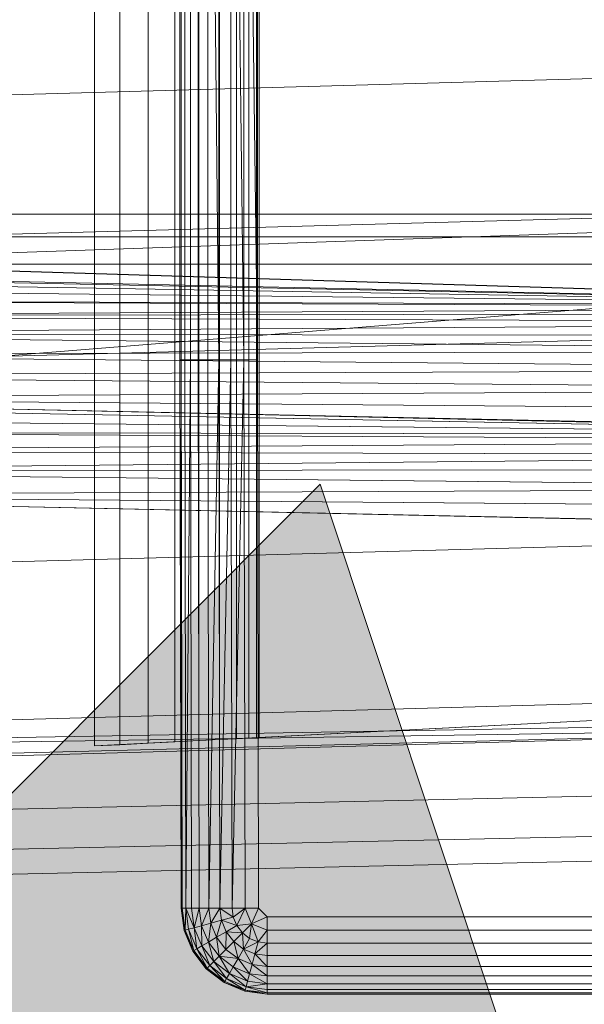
# Model space of a CAD drawing. Header units: metres. Extents: x 391.1 to 427.5, y 12.8 to 28.4.
# Tile 121 of 234: x 406.9845 to 407.0807, y 26.251 to 26.4187. Entities that reach past the tile are written whole.
import ezdxf

# ---------------------------------------------------------------- set-up
doc = ezdxf.new("R2010")
doc.units = ezdxf.units.M
doc.layers.add('A-DETL-____-MBND', color=7, linetype='Continuous', lineweight=18)
doc.layers.add('A-DETL-GENF-OTLN', color=7, linetype='Continuous', lineweight=18)

# ---------------------------------------------------------------- blocks, each defined once
blk = doc.blocks.new('Family - Inodor PA-152140-03_ENLLUMENAT_P0A')
at = {"layer": 'A-DETL-____-MBND', "color": 253, "true_color": 0xaaaaaa}
for p, q in [((0.56258, 0.01465), (0.56258, 0.38826)), ((0.56258, 0.01465), (0.56258, 0.38826)), ((0.54781, 0.3624), (0.54781, 0.04228)), ((0.55211, 0.04249), (0.55211, 0.36218)), ((0.55695, 0.04274), (0.55695, 0.36194)), ((0.56149, 0.04297), (0.56149, 0.36171)), ((0.5656, 0.04318), (0.56559, 0.3615)), ((0.56914, 0.04336), (0.56914, 0.36132)), ((0.57201, 0.04351), (0.57201, 0.36117)), ((0.57413, 0.04361), (0.57413, 0.36106)), ((0.57542, 0.04368), (0.57542, 0.361)), ((0.57586, 0.0437), (0.57586, 0.36098)), ((0.56238, 0.10805), (0.56238, 0.29485)), ((0.56238, 0.29485), (0.56238, 0.10805)), ((0.56258, 0.29485), (0.56258, 0.10805)), ((0.56258, 0.29485), (0.56258, 0.10805)), ((0.56258, 0.29485), (0.56258, 0.10805)), ((0.56318, 0.29485), (0.56318, 0.10805)), ((0.56318, 0.29485), (0.56318, 0.10805)), ((0.56318, 0.29485), (0.56318, 0.10805)), ((0.56415, 0.29485), (0.56415, 0.10805)), ((0.56415, 0.29485), (0.56415, 0.10805)), ((0.56415, 0.29485), (0.56415, 0.10805)), ((0.56547, 0.29485), (0.56547, 0.10805)), ((0.56547, 0.29485), (0.56547, 0.10805)), ((0.56547, 0.29485), (0.56547, 0.10805)), ((0.5671, 0.29485), (0.5671, 0.10805)), ((0.56898, 0.10805), (0.5671, 0.29485)), ((0.5671, 0.29485), (0.5671, 0.10805)), ((0.5671, 0.29485), (0.56898, 0.10805)), ((0.5671, 0.29485), (0.5671, 0.10805)), ((0.56898, 0.29485), (0.56898, 0.10805)), ((0.56898, 0.29485), (0.56898, 0.10805)), ((0.56898, 0.29485), (0.56898, 0.10805)), ((0.57106, 0.29485), (0.57106, 0.10805)), ((0.57328, 0.10805), (0.57106, 0.29485)), ((0.57106, 0.29485), (0.57106, 0.10805)), ((0.57106, 0.29485), (0.57328, 0.10805)), ((0.57106, 0.29485), (0.57106, 0.10805)), ((0.57328, 0.29485), (0.57328, 0.10805)), ((0.57556, 0.10805), (0.57328, 0.29485)), ((0.57328, 0.29485), (0.57328, 0.10805)), ((0.57328, 0.29485), (0.57556, 0.10805)), ((0.57328, 0.29485), (0.57328, 0.10805)), ((0.57556, 0.29485), (0.57556, 0.10805)), ((0.57556, 0.29485), (0.57556, 0.10805)), ((0.57556, 0.29485), (0.57556, 0.10805)), ((0.7262, 0.15852), (0.21652, 0.14444)), ((0.7262, 0.13475), (0.21652, 0.12067)), ((0.2042, 0.1334), (0.7256, 0.11726)), ((0.7262, 0.11723), (0.2042, 0.1334)), ((0.2042, 0.1334), (0.7256, 0.11726)), ((0.21593, 0.13288), (0.7256, 0.11726)), ((0.21593, 0.13288), (0.7256, 0.11726)), ((0.72561, 0.13288), (0.44571, 0.13288)), ((0.72561, 0.13288), (0.44571, 0.13288)), ((0.72561, 0.13288), (0.44571, 0.13288)), ((0.72561, 0.13288), (0.44571, 0.12326)), ((0.72561, 0.13288), (0.44571, 0.13288)), ((0.72561, 0.13288), (0.44571, 0.12326)), ((0.72561, 0.12899), (0.44571, 0.12899)), ((0.72561, 0.12899), (0.44571, 0.12899)), ((0.72561, 0.12431), (0.44571, 0.12431)), ((0.72561, 0.12431), (0.44571, 0.12431)), ((0.72561, 0.12431), (0.44572, 0.10165)), ((0.72561, 0.12431), (0.44572, 0.10165)), ((0.7256, 0.11726), (0.44571, 0.12326)), ((0.44571, 0.12326), (0.7256, 0.11726)), ((0.7256, 0.11726), (0.44571, 0.12326)), ((0.44571, 0.12326), (0.7256, 0.11726)), ((0.7256, 0.11726), (0.44571, 0.12295)), ((0.44571, 0.12295), (0.7256, 0.11726)), ((0.7256, 0.11726), (0.44571, 0.12197)), ((0.44571, 0.12197), (0.7256, 0.11726)), ((0.7256, 0.11726), (0.44571, 0.12037)), ((0.44571, 0.12037), (0.7256, 0.11726)), ((0.7256, 0.11726), (0.44571, 0.11819)), ((0.44571, 0.11819), (0.7256, 0.11726)), ((0.44571, 0.11819), (0.7256, 0.11694)), ((0.44571, 0.11819), (0.7256, 0.11694)), ((0.7256, 0.11694), (0.44571, 0.11552)), ((0.7256, 0.11694), (0.44571, 0.11552)), ((0.7256, 0.11596), (0.44571, 0.11552)), ((0.7256, 0.11596), (0.44571, 0.11552)), ((0.7256, 0.11436), (0.44571, 0.11552)), ((0.44571, 0.11552), (0.7256, 0.11436)), ((0.7256, 0.11436), (0.44571, 0.11242)), ((0.7256, 0.11436), (0.44571, 0.11242)), ((0.7262, 0.11399), (0.21652, 0.09991)), ((0.7256, 0.11219), (0.44571, 0.11242)), ((0.44571, 0.11242), (0.7256, 0.11219)), ((0.44571, 0.11242), (0.7256, 0.10951)), ((0.44571, 0.11242), (0.7256, 0.10951)), ((0.7256, 0.10951), (0.44571, 0.10898)), ((0.7256, 0.10951), (0.44571, 0.10898)), ((0.7256, 0.10641), (0.44571, 0.10898)), ((0.44571, 0.10898), (0.7256, 0.10641)), ((0.56258, 0.10805), (0.56238, 0.10805)), ((0.56258, 0.01465), (0.56238, 0.10805)), ((0.56258, 0.10805), (0.56238, 0.10805)), ((0.56258, 0.10805), (0.56238, 0.10805)), ((0.56258, 0.01465), (0.56238, 0.10805)), ((0.56318, 0.10805), (0.56258, 0.10805)), ((0.56278, 0.01465), (0.56258, 0.10805)), ((0.56318, 0.10805), (0.56258, 0.10805)), ((0.56318, 0.10805), (0.56258, 0.10805)), ((0.56278, 0.01465), (0.56258, 0.10805)), ((0.56258, 0.10805), (0.56258, 0.01465)), ((0.56258, 0.10805), (0.56278, 0.01465)), ((0.56258, 0.10805), (0.56258, 0.01465)), ((0.56415, 0.10805), (0.56318, 0.10805)), ((0.56338, 0.01465), (0.56318, 0.10805)), ((0.56415, 0.10805), (0.56318, 0.10805)), ((0.56415, 0.10805), (0.56318, 0.10805)), ((0.56338, 0.01465), (0.56318, 0.10805)), ((0.56318, 0.10805), (0.56338, 0.01465)), ((0.56415, 0.10805), (0.56338, 0.01465)), ((0.56415, 0.10805), (0.56338, 0.01465)), ((0.56547, 0.10805), (0.56415, 0.10805)), ((0.56435, 0.01465), (0.56415, 0.10805)), ((0.56547, 0.10805), (0.56415, 0.10805)), ((0.56547, 0.10805), (0.56415, 0.10805)), ((0.56435, 0.01465), (0.56415, 0.10805)), ((0.56415, 0.10805), (0.56435, 0.01465)), ((0.56567, 0.01465), (0.56547, 0.10805)), ((0.5671, 0.10805), (0.56547, 0.10805)), ((0.5671, 0.10805), (0.56547, 0.10805)), ((0.56567, 0.01465), (0.56547, 0.10805)), ((0.56547, 0.10805), (0.56567, 0.01465)), ((0.5673, 0.01465), (0.5671, 0.10805)), ((0.56898, 0.10805), (0.5671, 0.10805)), ((0.56898, 0.10805), (0.5671, 0.10805)), ((0.5673, 0.01465), (0.5671, 0.10805)), ((0.5671, 0.10805), (0.5673, 0.01465)), ((0.56898, 0.10805), (0.5673, 0.01465)), ((0.56898, 0.10805), (0.5673, 0.01465)), ((0.56918, 0.01465), (0.56898, 0.10805)), ((0.57106, 0.10805), (0.56898, 0.10805)), ((0.57106, 0.10805), (0.56898, 0.10805)), ((0.56918, 0.01465), (0.56898, 0.10805)), ((0.56898, 0.10805), (0.56918, 0.01465)), ((0.57106, 0.10805), (0.56918, 0.01465)), ((0.57106, 0.10805), (0.56918, 0.01465)), ((0.57126, 0.01465), (0.57106, 0.10805)), ((0.57328, 0.10805), (0.57106, 0.10805)), ((0.57328, 0.10805), (0.57106, 0.10805)), ((0.57126, 0.01465), (0.57106, 0.10805)), ((0.57106, 0.10805), (0.57126, 0.01465)), ((0.57328, 0.10805), (0.57126, 0.01465)), ((0.57328, 0.10805), (0.57126, 0.01465)), ((0.57348, 0.01465), (0.57328, 0.10805)), ((0.57556, 0.10805), (0.57328, 0.10805)), ((0.57556, 0.10805), (0.57328, 0.10805)), ((0.57348, 0.01465), (0.57328, 0.10805)), ((0.57328, 0.10805), (0.57348, 0.01465)), ((0.57556, 0.10805), (0.57576, 0.01465)), ((0.57556, 0.10805), (0.57576, 0.01465)), ((0.57556, 0.10805), (0.57576, 0.01465)), ((0.7256, 0.10641), (0.44571, 0.10533)), ((0.7256, 0.10641), (0.44571, 0.10533)), ((0.7256, 0.10298), (0.44571, 0.10533)), ((0.44571, 0.10533), (0.7256, 0.10298)), ((0.7256, 0.10298), (0.44571, 0.10156)), ((0.7256, 0.10298), (0.44571, 0.10156)), ((0.72555, 0.09531), (0.44566, 0.10065)), ((0.44566, 0.10065), (0.72555, 0.09531)), ((0.7256, 0.09932), (0.44571, 0.10156)), ((0.44571, 0.10156), (0.7256, 0.09932)), ((0.44571, 0.10156), (0.7256, 0.09555)), ((0.7262, 0.09542), (0.44571, 0.10156)), ((0.44571, 0.10156), (0.7256, 0.09555)), ((0.72555, 0.09531), (0.44572, 0.10165)), ((0.44572, 0.10165), (0.72555, 0.09531)), ((0.72555, 0.09531), (0.44566, 0.0982)), ((0.44566, 0.0982), (0.72555, 0.09531)), ((0.72555, 0.09531), (0.44566, 0.09576)), ((0.44566, 0.09576), (0.72555, 0.09531)), ((0.44566, 0.09576), (0.72555, 0.09431)), ((0.44566, 0.09576), (0.72555, 0.09431)), ((0.72555, 0.09431), (0.44566, 0.09248)), ((0.72555, 0.09431), (0.44566, 0.09248)), ((0.72555, 0.09185), (0.44566, 0.09248)), ((0.44566, 0.09248), (0.72555, 0.09185)), ((0.72555, 0.09185), (0.44566, 0.08906)), ((0.72555, 0.09185), (0.44566, 0.08906)), ((0.72555, 0.08942), (0.44566, 0.08906)), ((0.72555, 0.08942), (0.44566, 0.08906)), ((0.72555, 0.08614), (0.44566, 0.08906)), ((0.44566, 0.08906), (0.72555, 0.08614)), ((0.72555, 0.08614), (0.44566, 0.08497)), ((0.72555, 0.08614), (0.44566, 0.08497)), ((0.72555, 0.08272), (0.44566, 0.08497)), ((0.44566, 0.08497), (0.72555, 0.08272)), ((0.44566, 0.08497), (0.72555, 0.07896)), ((0.7262, 0.07882), (0.44566, 0.08497)), ((0.44566, 0.08497), (0.72555, 0.07896)), ((0.7262, 0.07896), (0.21652, 0.06488)), ((0.7262, 0.05207), (0.21652, 0.03799)), ((0.71226, 0.05064), (0.54781, 0.04228)), ((0.57586, 0.0437), (0.71226, 0.05064)), ((0.7262, 0.04712), (0.21652, 0.03799)), ((0.7262, 0.04594), (0.21652, 0.03799)), ((0.7262, 0.04594), (0.21652, 0.03305)), ((0.7262, 0.04594), (0.21652, 0.03186)), ((0.57201, 0.04351), (0.57413, 0.04361)), ((0.57413, 0.04361), (0.57542, 0.04368)), ((0.57542, 0.04368), (0.57586, 0.0437)), ((0.54781, 0.04228), (0.55211, 0.04249)), ((0.55211, 0.04249), (0.55695, 0.04274)), ((0.55695, 0.04274), (0.56149, 0.04297)), ((0.56149, 0.04297), (0.5656, 0.04318)), ((0.5656, 0.04318), (0.56914, 0.04336)), ((0.56914, 0.04336), (0.57201, 0.04351)), ((0.40749, 0.0287), (0.72691, 0.03582)), ((0.40749, 0.0287), (0.72691, 0.03582)), ((0.40776, 0.02187), (0.72725, 0.02899)), ((0.40776, 0.02187), (0.72725, 0.02899)), ((0.40793, 0.01764), (0.72747, 0.02477)), ((0.40793, 0.01764), (0.72747, 0.02477)), ((0.56278, 0.01465), (0.56258, 0.01465)), ((0.56308, 0.01086), (0.56258, 0.01465)), ((0.56308, 0.01086), (0.56258, 0.01465)), ((0.56308, 0.01086), (0.56258, 0.01465)), ((0.56278, 0.01465), (0.56258, 0.01465)), ((0.56278, 0.01465), (0.56258, 0.01465)), ((0.56308, 0.01086), (0.56258, 0.01465)), ((0.56338, 0.01465), (0.56278, 0.01465)), ((0.56328, 0.01091), (0.56278, 0.01465)), ((0.56278, 0.01465), (0.56338, 0.01465)), ((0.56338, 0.01465), (0.56278, 0.01465)), ((0.56328, 0.01091), (0.56278, 0.01465)), ((0.56278, 0.01465), (0.56308, 0.01086)), ((0.56278, 0.01465), (0.56328, 0.01091)), ((0.56278, 0.01465), (0.56308, 0.01086)), ((0.56338, 0.01465), (0.56328, 0.01091)), ((0.56338, 0.01465), (0.56328, 0.01091)), ((0.56435, 0.01465), (0.56338, 0.01465)), ((0.56385, 0.01106), (0.56338, 0.01465)), ((0.56435, 0.01465), (0.56338, 0.01465)), ((0.56435, 0.01465), (0.56338, 0.01465)), ((0.56479, 0.01132), (0.56338, 0.01465)), ((0.56338, 0.01465), (0.56479, 0.01132)), ((0.56338, 0.01465), (0.56385, 0.01106)), ((0.56338, 0.01465), (0.56385, 0.01106)), ((0.56567, 0.01465), (0.56435, 0.01465)), ((0.56479, 0.01132), (0.56435, 0.01465)), ((0.56435, 0.01465), (0.56567, 0.01465)), ((0.56567, 0.01465), (0.56435, 0.01465)), ((0.56479, 0.01132), (0.56435, 0.01465)), ((0.56435, 0.01465), (0.56479, 0.01132)), ((0.56567, 0.01465), (0.56479, 0.01132)), ((0.56567, 0.01465), (0.56479, 0.01132)), ((0.5673, 0.01465), (0.56567, 0.01465)), ((0.56607, 0.01166), (0.56567, 0.01465)), ((0.56567, 0.01465), (0.5673, 0.01465)), ((0.5673, 0.01465), (0.56567, 0.01465)), ((0.56607, 0.01166), (0.56567, 0.01465)), ((0.56567, 0.01465), (0.56607, 0.01166)), ((0.5673, 0.01465), (0.56607, 0.01166)), ((0.5673, 0.01465), (0.56607, 0.01166)), ((0.56918, 0.01465), (0.5673, 0.01465)), ((0.56764, 0.01208), (0.5673, 0.01465)), ((0.56918, 0.01465), (0.5673, 0.01465)), ((0.56918, 0.01465), (0.5673, 0.01465)), ((0.56764, 0.01208), (0.5673, 0.01465)), ((0.5673, 0.01465), (0.56764, 0.01208)), ((0.56918, 0.01465), (0.56764, 0.01208)), ((0.56918, 0.01465), (0.56764, 0.01208)), ((0.57126, 0.01465), (0.56918, 0.01465)), ((0.56946, 0.01257), (0.56918, 0.01465)), ((0.57126, 0.01465), (0.56918, 0.01465)), ((0.57126, 0.01465), (0.56918, 0.01465)), ((0.57147, 0.01311), (0.56918, 0.01465)), ((0.56918, 0.01465), (0.57147, 0.01311)), ((0.56918, 0.01465), (0.56946, 0.01257)), ((0.56918, 0.01465), (0.56946, 0.01257)), ((0.57348, 0.01465), (0.57126, 0.01465)), ((0.57147, 0.01311), (0.57126, 0.01465)), ((0.57348, 0.01465), (0.57126, 0.01465)), ((0.57126, 0.01465), (0.57147, 0.01311)), ((0.57126, 0.01465), (0.57348, 0.01465)), ((0.57126, 0.01465), (0.57147, 0.01311)), ((0.57348, 0.01465), (0.57147, 0.01311)), ((0.57348, 0.01465), (0.57147, 0.01311)), ((0.57348, 0.01465), (0.57147, 0.01311)), ((0.57348, 0.01465), (0.57206, 0.01167)), ((0.57348, 0.01465), (0.57206, 0.01167)), ((0.57576, 0.01465), (0.57348, 0.01465)), ((0.57458, 0.012), (0.57348, 0.01465)), ((0.57348, 0.01465), (0.57576, 0.01465)), ((0.57348, 0.01465), (0.57458, 0.012)), ((0.57576, 0.01465), (0.57458, 0.012)), ((0.57576, 0.01465), (0.57458, 0.012)), ((0.57723, 0.01318), (0.57576, 0.01465)), ((0.57576, 0.01465), (0.57723, 0.01318)), ((0.57576, 0.01465), (0.57723, 0.01318)), ((0.56764, 0.01208), (0.56607, 0.01166)), ((0.56764, 0.01208), (0.56607, 0.01166)), ((0.56764, 0.01208), (0.56607, 0.01166)), ((0.56764, 0.01208), (0.56722, 0.00887)), ((0.56764, 0.01208), (0.56722, 0.00887)), ((0.56946, 0.01257), (0.56764, 0.01208)), ((0.56946, 0.01257), (0.56764, 0.01208)), ((0.56946, 0.01257), (0.56764, 0.01208)), ((0.56863, 0.00968), (0.56764, 0.01208)), ((0.56863, 0.00968), (0.56764, 0.01208)), ((0.56764, 0.01208), (0.56863, 0.00968)), ((0.56946, 0.01257), (0.56863, 0.00968)), ((0.56946, 0.01257), (0.56863, 0.00968)), ((0.57147, 0.01311), (0.56946, 0.01257)), ((0.57147, 0.01311), (0.56946, 0.01257)), ((0.57147, 0.01311), (0.56946, 0.01257)), ((0.57026, 0.01062), (0.56946, 0.01257)), ((0.57206, 0.01167), (0.56946, 0.01257)), ((0.56946, 0.01257), (0.57206, 0.01167)), ((0.56946, 0.01257), (0.57026, 0.01062)), ((0.56946, 0.01257), (0.57026, 0.01062)), ((0.57206, 0.01167), (0.57147, 0.01311)), ((0.57206, 0.01167), (0.57147, 0.01311)), ((0.57147, 0.01311), (0.57206, 0.01167)), ((0.57458, 0.012), (0.57206, 0.01167)), ((0.57458, 0.012), (0.57206, 0.01167)), ((0.57458, 0.012), (0.57206, 0.01167)), ((0.57458, 0.012), (0.57301, 0.01043)), ((0.57458, 0.012), (0.57301, 0.01043)), ((0.57458, 0.012), (0.57301, 0.01043)), ((0.57458, 0.012), (0.57425, 0.00948)), ((0.57458, 0.012), (0.57425, 0.00948)), ((0.57458, 0.012), (0.57425, 0.00948)), ((0.57723, 0.01318), (0.57458, 0.012)), ((0.57723, 0.01318), (0.57458, 0.012)), ((0.57723, 0.0109), (0.57458, 0.012)), ((0.57458, 0.012), (0.57723, 0.0109)), ((0.57458, 0.012), (0.57569, 0.00888)), ((0.57458, 0.012), (0.57569, 0.00888)), ((0.71226, 0.01318), (0.57723, 0.01318)), ((0.57723, 0.01318), (0.57723, 0.0109)), ((0.71226, 0.01318), (0.57723, 0.01318)), ((0.71226, 0.01318), (0.57723, 0.01318)), ((0.57723, 0.01318), (0.57723, 0.0109)), ((0.56328, 0.01091), (0.56308, 0.01086)), ((0.56328, 0.01091), (0.56308, 0.01086)), ((0.56328, 0.01091), (0.56308, 0.01086)), ((0.56455, 0.00733), (0.56308, 0.01086)), ((0.56455, 0.00733), (0.56308, 0.01086)), ((0.56455, 0.00733), (0.56308, 0.01086)), ((0.56455, 0.00733), (0.56308, 0.01086)), ((0.56385, 0.01106), (0.56328, 0.01091)), ((0.56385, 0.01106), (0.56328, 0.01091)), ((0.56385, 0.01106), (0.56328, 0.01091)), ((0.56472, 0.00743), (0.56328, 0.01091)), ((0.56472, 0.00743), (0.56328, 0.01091)), ((0.56328, 0.01091), (0.56455, 0.00733)), ((0.56328, 0.01091), (0.56472, 0.00743)), ((0.56328, 0.01091), (0.56455, 0.00733)), ((0.56479, 0.01132), (0.56385, 0.01106)), ((0.56479, 0.01132), (0.56385, 0.01106)), ((0.56479, 0.01132), (0.56385, 0.01106)), ((0.56524, 0.00772), (0.56385, 0.01106)), ((0.56524, 0.00772), (0.56385, 0.01106)), ((0.56385, 0.01106), (0.56472, 0.00743)), ((0.56385, 0.01106), (0.56524, 0.00772)), ((0.56385, 0.01106), (0.56472, 0.00743)), ((0.56607, 0.01166), (0.56479, 0.01132)), ((0.56607, 0.01166), (0.56479, 0.01132)), ((0.56607, 0.01166), (0.56479, 0.01132)), ((0.56608, 0.00821), (0.56479, 0.01132)), ((0.56608, 0.00821), (0.56479, 0.01132)), ((0.56479, 0.01132), (0.56524, 0.00772)), ((0.56479, 0.01132), (0.56608, 0.00821)), ((0.56479, 0.01132), (0.56524, 0.00772)), ((0.56722, 0.00887), (0.56607, 0.01166)), ((0.56722, 0.00887), (0.56607, 0.01166)), ((0.56607, 0.01166), (0.56608, 0.00821)), ((0.56607, 0.01166), (0.56722, 0.00887)), ((0.56607, 0.01166), (0.56608, 0.00821)), ((0.57026, 0.01062), (0.56863, 0.00968)), ((0.57026, 0.01062), (0.56863, 0.00968)), ((0.57026, 0.01062), (0.56863, 0.00968)), ((0.57026, 0.01062), (0.57021, 0.00763)), ((0.57026, 0.01062), (0.57021, 0.00763)), ((0.57206, 0.01167), (0.57026, 0.01062)), ((0.57206, 0.01167), (0.57026, 0.01062)), ((0.57206, 0.01167), (0.57026, 0.01062)), ((0.57154, 0.00896), (0.57026, 0.01062)), ((0.57301, 0.01043), (0.57026, 0.01062)), ((0.57026, 0.01062), (0.57301, 0.01043)), ((0.57026, 0.01062), (0.57154, 0.00896)), ((0.57026, 0.01062), (0.57154, 0.00896)), ((0.57301, 0.01043), (0.57154, 0.00896)), ((0.57301, 0.01043), (0.57154, 0.00896)), ((0.57301, 0.01043), (0.57154, 0.00896)), ((0.57301, 0.01043), (0.57206, 0.01167)), ((0.57301, 0.01043), (0.57206, 0.01167)), ((0.57206, 0.01167), (0.57301, 0.01043)), ((0.57425, 0.00948), (0.57301, 0.01043)), ((0.57425, 0.00948), (0.57301, 0.01043)), ((0.57301, 0.01043), (0.57425, 0.00948)), ((0.57301, 0.01043), (0.57321, 0.00768)), ((0.57301, 0.01043), (0.57321, 0.00768)), ((0.57723, 0.0109), (0.57569, 0.00888)), ((0.57723, 0.0109), (0.57569, 0.00888)), ((0.57723, 0.0109), (0.57569, 0.00888)), ((0.71226, 0.0109), (0.57723, 0.0109)), ((0.57723, 0.0109), (0.57723, 0.00868)), ((0.71226, 0.0109), (0.57723, 0.0109)), ((0.57723, 0.0109), (0.57723, 0.00868)), ((0.71226, 0.0109), (0.57723, 0.0109)), ((0.57723, 0.0109), (0.57723, 0.00868)), ((0.56722, 0.00887), (0.56608, 0.00821)), ((0.56722, 0.00887), (0.56608, 0.00821)), ((0.56722, 0.00887), (0.56608, 0.00821)), ((0.56863, 0.00968), (0.56722, 0.00887)), ((0.56863, 0.00968), (0.56722, 0.00887)), ((0.56863, 0.00968), (0.56722, 0.00887)), ((0.56906, 0.00648), (0.56722, 0.00887)), ((0.56906, 0.00648), (0.56722, 0.00887)), ((0.56722, 0.00887), (0.56812, 0.00554)), ((0.56722, 0.00887), (0.56906, 0.00648)), ((0.56722, 0.00887), (0.56812, 0.00554)), ((0.57021, 0.00763), (0.56863, 0.00968)), ((0.57021, 0.00763), (0.56863, 0.00968)), ((0.56863, 0.00968), (0.56906, 0.00648)), ((0.56863, 0.00968), (0.57021, 0.00763)), ((0.56863, 0.00968), (0.56906, 0.00648)), ((0.57154, 0.00896), (0.57021, 0.00763)), ((0.57154, 0.00896), (0.57021, 0.00763)), ((0.57154, 0.00896), (0.57021, 0.00763)), ((0.57321, 0.00768), (0.57154, 0.00896)), ((0.57321, 0.00768), (0.57154, 0.00896)), ((0.57154, 0.00896), (0.57321, 0.00768)), ((0.57154, 0.00896), (0.57227, 0.00605)), ((0.57154, 0.00896), (0.57227, 0.00605)), ((0.57425, 0.00948), (0.57321, 0.00768)), ((0.57425, 0.00948), (0.57321, 0.00768)), ((0.57425, 0.00948), (0.57321, 0.00768)), ((0.57569, 0.00888), (0.57321, 0.00768)), ((0.57569, 0.00888), (0.57321, 0.00768)), ((0.57569, 0.00888), (0.57425, 0.00948)), ((0.57569, 0.00888), (0.57425, 0.00948)), ((0.57425, 0.00948), (0.57569, 0.00888)), ((0.57515, 0.00687), (0.57569, 0.00888)), ((0.57569, 0.00888), (0.57515, 0.00687)), ((0.57569, 0.00888), (0.57515, 0.00687)), ((0.57723, 0.00868), (0.57515, 0.00687)), ((0.57723, 0.00868), (0.57515, 0.00687)), ((0.57723, 0.00868), (0.57569, 0.00888)), ((0.57723, 0.00868), (0.57569, 0.00888)), ((0.57569, 0.00888), (0.57723, 0.00868)), ((0.71226, 0.00868), (0.57723, 0.00868)), ((0.57723, 0.00868), (0.57723, 0.0066)), ((0.71226, 0.00868), (0.57723, 0.00868)), ((0.71226, 0.00868), (0.57723, 0.00868)), ((0.57723, 0.00868), (0.57723, 0.0066)), ((0.57723, 0.00868), (0.57723, 0.0066)), ((0.56472, 0.00743), (0.56455, 0.00733)), ((0.56472, 0.00743), (0.56455, 0.00733)), ((0.56472, 0.00743), (0.56455, 0.00733)), ((0.56687, 0.00429), (0.56455, 0.00733)), ((0.56687, 0.00429), (0.56455, 0.00733)), ((0.56687, 0.00429), (0.56455, 0.00733)), ((0.56687, 0.00429), (0.56455, 0.00733)), ((0.56524, 0.00772), (0.56472, 0.00743)), ((0.56524, 0.00772), (0.56472, 0.00743)), ((0.56524, 0.00772), (0.56472, 0.00743)), ((0.56702, 0.00443), (0.56472, 0.00743)), ((0.56702, 0.00443), (0.56472, 0.00743)), ((0.56472, 0.00743), (0.56687, 0.00429)), ((0.56472, 0.00743), (0.56702, 0.00443)), ((0.56472, 0.00743), (0.56687, 0.00429)), ((0.56608, 0.00821), (0.56524, 0.00772)), ((0.56608, 0.00821), (0.56524, 0.00772)), ((0.56608, 0.00821), (0.56524, 0.00772)), ((0.56744, 0.00485), (0.56524, 0.00772)), ((0.56744, 0.00485), (0.56524, 0.00772)), ((0.56524, 0.00772), (0.56702, 0.00443)), ((0.56524, 0.00772), (0.56744, 0.00485)), ((0.56524, 0.00772), (0.56702, 0.00443)), ((0.56812, 0.00554), (0.56608, 0.00821)), ((0.56812, 0.00554), (0.56608, 0.00821)), ((0.56608, 0.00821), (0.56744, 0.00485)), ((0.56608, 0.00821), (0.56812, 0.00554)), ((0.56608, 0.00821), (0.56744, 0.00485)), ((0.57021, 0.00763), (0.56906, 0.00648)), ((0.57021, 0.00763), (0.56906, 0.00648)), ((0.57021, 0.00763), (0.56906, 0.00648)), ((0.57227, 0.00605), (0.57021, 0.00763)), ((0.57227, 0.00605), (0.57021, 0.00763)), ((0.57021, 0.00763), (0.57227, 0.00605)), ((0.57321, 0.00768), (0.57227, 0.00605)), ((0.57321, 0.00768), (0.57227, 0.00605)), ((0.57321, 0.00768), (0.57227, 0.00605)), ((0.57515, 0.00687), (0.57321, 0.00768)), ((0.57515, 0.00687), (0.57321, 0.00768)), ((0.57321, 0.00768), (0.57515, 0.00687)), ((0.57321, 0.00768), (0.57466, 0.00505)), ((0.57321, 0.00768), (0.57466, 0.00505)), ((0.57515, 0.00687), (0.57466, 0.00505)), ((0.57515, 0.00687), (0.57466, 0.00505)), ((0.57515, 0.00687), (0.57466, 0.00505)), ((0.57723, 0.0066), (0.57515, 0.00687)), ((0.57723, 0.0066), (0.57515, 0.00687)), ((0.57515, 0.00687), (0.57723, 0.0066)), ((0.57515, 0.00687), (0.57723, 0.00472)), ((0.57515, 0.00687), (0.57723, 0.00472)), ((0.56812, 0.00554), (0.56744, 0.00485)), ((0.56812, 0.00554), (0.56744, 0.00485)), ((0.56812, 0.00554), (0.56744, 0.00485)), ((0.56906, 0.00648), (0.56812, 0.00554)), ((0.56906, 0.00648), (0.56812, 0.00554)), ((0.56906, 0.00648), (0.56812, 0.00554)), ((0.57079, 0.0035), (0.56812, 0.00554)), ((0.57079, 0.0035), (0.56812, 0.00554)), ((0.56812, 0.00554), (0.57031, 0.00265)), ((0.56812, 0.00554), (0.57079, 0.0035)), ((0.56812, 0.00554), (0.57031, 0.00265)), ((0.57145, 0.00464), (0.56906, 0.00648)), ((0.57227, 0.00605), (0.56906, 0.00648)), ((0.56906, 0.00648), (0.57227, 0.00605)), ((0.56906, 0.00648), (0.57145, 0.00464)), ((0.56906, 0.00648), (0.57079, 0.0035)), ((0.56906, 0.00648), (0.57145, 0.00464)), ((0.56906, 0.00648), (0.57079, 0.0035)), ((0.57227, 0.00605), (0.57145, 0.00464)), ((0.57227, 0.00605), (0.57145, 0.00464)), ((0.57227, 0.00605), (0.57145, 0.00464)), ((0.57466, 0.00505), (0.57227, 0.00605)), ((0.57466, 0.00505), (0.57227, 0.00605)), ((0.57227, 0.00605), (0.57466, 0.00505)), ((0.57227, 0.00605), (0.57424, 0.00348)), ((0.57227, 0.00605), (0.57424, 0.00348)), ((0.57466, 0.00505), (0.57424, 0.00348)), ((0.57466, 0.00505), (0.57424, 0.00348)), ((0.57466, 0.00505), (0.57424, 0.00348)), ((0.57723, 0.00472), (0.57466, 0.00505)), ((0.57723, 0.00472), (0.57466, 0.00505)), ((0.57466, 0.00505), (0.57723, 0.00472)), ((0.57466, 0.00505), (0.57723, 0.00309)), ((0.57466, 0.00505), (0.57723, 0.00309)), ((0.71226, 0.0066), (0.57723, 0.0066)), ((0.57723, 0.0066), (0.57723, 0.00472)), ((0.71226, 0.0066), (0.57723, 0.0066)), ((0.57723, 0.0066), (0.57723, 0.00472)), ((0.71226, 0.0066), (0.57723, 0.0066)), ((0.57723, 0.0066), (0.57723, 0.00472)), ((0.56702, 0.00443), (0.56687, 0.00429)), ((0.56702, 0.00443), (0.56687, 0.00429)), ((0.56702, 0.00443), (0.56687, 0.00429)), ((0.56991, 0.00196), (0.56687, 0.00429)), ((0.56991, 0.00196), (0.56687, 0.00429)), ((0.56991, 0.00196), (0.56687, 0.00429)), ((0.57001, 0.00214), (0.56687, 0.00429)), ((0.56687, 0.00429), (0.57001, 0.00214)), ((0.56687, 0.00429), (0.56991, 0.00196)), ((0.56744, 0.00485), (0.56702, 0.00443)), ((0.56744, 0.00485), (0.56702, 0.00443)), ((0.56744, 0.00485), (0.56702, 0.00443)), ((0.57001, 0.00214), (0.56702, 0.00443)), ((0.57001, 0.00214), (0.56702, 0.00443)), ((0.56702, 0.00443), (0.57001, 0.00214)), ((0.57031, 0.00265), (0.56744, 0.00485)), ((0.57031, 0.00265), (0.56744, 0.00485)), ((0.56744, 0.00485), (0.57001, 0.00214)), ((0.56744, 0.00485), (0.57031, 0.00265)), ((0.56744, 0.00485), (0.57001, 0.00214)), ((0.57079, 0.0035), (0.57031, 0.00265)), ((0.57079, 0.0035), (0.57031, 0.00265)), ((0.57079, 0.0035), (0.57031, 0.00265)), ((0.57145, 0.00464), (0.57079, 0.0035)), ((0.57145, 0.00464), (0.57079, 0.0035)), ((0.57145, 0.00464), (0.57079, 0.0035)), ((0.5739, 0.00221), (0.57079, 0.0035)), ((0.5739, 0.00221), (0.57079, 0.0035)), ((0.57079, 0.0035), (0.57365, 0.00127)), ((0.57079, 0.0035), (0.5739, 0.00221)), ((0.57079, 0.0035), (0.57365, 0.00127)), ((0.57424, 0.00348), (0.57145, 0.00464)), ((0.57424, 0.00348), (0.57145, 0.00464)), ((0.57145, 0.00464), (0.5739, 0.00221)), ((0.57145, 0.00464), (0.57424, 0.00348)), ((0.57145, 0.00464), (0.5739, 0.00221)), ((0.57424, 0.00348), (0.5739, 0.00221)), ((0.57424, 0.00348), (0.5739, 0.00221)), ((0.57424, 0.00348), (0.5739, 0.00221)), ((0.57723, 0.00309), (0.57424, 0.00348)), ((0.57723, 0.00309), (0.57424, 0.00348)), ((0.57424, 0.00348), (0.57723, 0.00309)), ((0.57424, 0.00348), (0.57723, 0.00177)), ((0.57424, 0.00348), (0.57723, 0.00177)), ((0.71226, 0.00472), (0.57723, 0.00472)), ((0.57723, 0.00472), (0.57723, 0.00309)), ((0.71226, 0.00472), (0.57723, 0.00472)), ((0.57723, 0.00472), (0.57723, 0.00309)), ((0.71226, 0.00472), (0.57723, 0.00472)), ((0.57723, 0.00472), (0.57723, 0.00309)), ((0.57001, 0.00214), (0.56991, 0.00196)), ((0.57001, 0.00214), (0.56991, 0.00196)), ((0.57001, 0.00214), (0.56991, 0.00196)), ((0.57344, 0.0005), (0.56991, 0.00196)), ((0.57344, 0.0005), (0.56991, 0.00196)), ((0.57344, 0.0005), (0.56991, 0.00196)), ((0.57349, 0.00069), (0.56991, 0.00196)), ((0.56991, 0.00196), (0.57349, 0.00069)), ((0.56991, 0.00196), (0.57344, 0.0005)), ((0.57031, 0.00265), (0.57001, 0.00214)), ((0.57031, 0.00265), (0.57001, 0.00214)), ((0.57031, 0.00265), (0.57001, 0.00214)), ((0.57349, 0.00069), (0.57001, 0.00214)), ((0.57349, 0.00069), (0.57001, 0.00214)), ((0.57001, 0.00214), (0.57349, 0.00069)), ((0.57365, 0.00127), (0.57031, 0.00265)), ((0.57365, 0.00127), (0.57031, 0.00265)), ((0.57031, 0.00265), (0.57349, 0.00069)), ((0.57031, 0.00265), (0.57365, 0.00127)), ((0.57031, 0.00265), (0.57349, 0.00069)), ((0.5739, 0.00221), (0.57365, 0.00127)), ((0.5739, 0.00221), (0.57365, 0.00127)), ((0.5739, 0.00221), (0.57365, 0.00127)), ((0.57723, 0.00177), (0.57365, 0.00127)), ((0.57723, 0.00177), (0.57365, 0.00127)), ((0.57723, 0.00177), (0.5739, 0.00221)), ((0.57723, 0.00177), (0.5739, 0.00221)), ((0.5739, 0.00221), (0.57723, 0.00177)), ((0.71226, 0.00309), (0.57723, 0.00309)), ((0.57723, 0.00309), (0.57723, 0.00177)), ((0.71226, 0.00309), (0.57723, 0.00309)), ((0.57723, 0.00309), (0.57723, 0.00177)), ((0.71226, 0.00309), (0.57723, 0.00309)), ((0.57723, 0.00309), (0.57723, 0.00177)), ((0.71226, 0.00177), (0.57723, 0.00177)), ((0.57723, 0.00177), (0.57723, 0.0008)), ((0.71226, 0.00177), (0.57723, 0.00177)), ((0.71226, 0.00177), (0.57723, 0.00177)), ((0.57723, 0.00177), (0.57723, 0.0008)), ((0.57723, 0.00177), (0.57723, 0.0008)), ((0.57349, 0.00069), (0.57344, 0.0005)), ((0.57349, 0.00069), (0.57344, 0.0005)), ((0.57349, 0.00069), (0.57344, 0.0005)), ((0.57723, 0), (0.57344, 0.0005)), ((0.57723, 0), (0.57344, 0.0005)), ((0.57723, 0), (0.57344, 0.0005)), ((0.57723, 0), (0.57344, 0.0005)), ((0.57365, 0.00127), (0.57349, 0.00069)), ((0.57365, 0.00127), (0.57349, 0.00069)), ((0.57365, 0.00127), (0.57349, 0.00069)), ((0.57723, 0.0002), (0.57349, 0.00069)), ((0.57723, 0.0002), (0.57349, 0.00069)), ((0.57349, 0.00069), (0.57723, 0)), ((0.57349, 0.00069), (0.57723, 0.0002)), ((0.57349, 0.00069), (0.57723, 0)), ((0.57723, 0.0008), (0.57365, 0.00127)), ((0.57723, 0.0008), (0.57365, 0.00127)), ((0.57365, 0.00127), (0.57723, 0.0008)), ((0.57365, 0.00127), (0.57723, 0.0002)), ((0.57365, 0.00127), (0.57723, 0.0002)), ((0.71226, 0.0008), (0.57723, 0.0008)), ((0.57723, 0.0008), (0.57723, 0.0002)), ((0.71226, 0.0008), (0.57723, 0.0008)), ((0.57723, 0.0008), (0.57723, 0.0002)), ((0.71226, 0.0008), (0.57723, 0.0008)), ((0.57723, 0.0008), (0.57723, 0.0002)), ((0.71226, 0.0002), (0.57723, 0.0002)), ((0.57723, 0.0002), (0.57723, 0)), ((0.71226, 0.0002), (0.57723, 0.0002)), ((0.57723, 0.0002), (0.57723, 0)), ((0.71226, 0.0002), (0.57723, 0.0002)), ((0.57723, 0.0002), (0.57723, 0)), ((0.71226, 0), (0.57723, 0)), ((0.71226, 0), (0.57723, 0)), ((0.71226, 0), (0.57723, 0)), ((0.71226, 0), (0.57723, 0))]:
    blk.add_line(p, q, dxfattribs=at)
blk = doc.blocks.new('LONDR55-XX_ZZ-ARQ-CAA-M3D-Londres55_ifc-1-03_ENLLUMENAT_P0A')
at = {"layer": 'A-DETL-____-MBND', "color": 253, "lineweight": 18, "true_color": 0xaaaaaa}
blk.add_blockref('Family - Inodor PA-152140-03_ENLLUMENAT_P0A', (406.44946, 26.25274), dxfattribs=at)
blk = doc.blocks.new('ZYR_06_01 Detector Presència Paret - Detector 90º-578898-03_ENLLUMENAT_P0A')
at = {"layer": 'A-DETL-GENF-OTLN', "true_color": 0x00c400}
blk.add_hatch(color=92, dxfattribs=at).paths.add_polyline_path([(0, 0), (-0.125, -0.25), (0.125, -0.25), (0.11703, -0.23406)])
at = {"layer": 'A-DETL-GENF-OTLN', "color": 92, "true_color": 0x00c400}
for p, q in [((0, 0), (-0.125, -0.25)), ((-0.125, -0.25), (0, 0)), ((-0.125, -0.25), (0.125, -0.25)), ((-0.125, -0.25), (0.125, -0.25))]:
    blk.add_line(p, q, dxfattribs=at)

msp = doc.modelspace()

# ---------------------------------------------------------------- block references
at = {"lineweight": 5}
msp.add_blockref('LONDR55-XX_ZZ-ARQ-CAA-M3D-Londres55_ifc-1-03_ENLLUMENAT_P0A', (0, 0), dxfattribs=at)
at = {"layer": 'A-DETL-GENF-OTLN', "color": 92, "true_color": 0x00c400, "rotation": 224.9999999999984}
msp.add_blockref('ZYR_06_01 Detector Presència Paret - Detector 90º-578898-03_ENLLUMENAT_P0A', (407.1241, 26.07443), dxfattribs=at)

doc.saveas('drawing.dxf')
